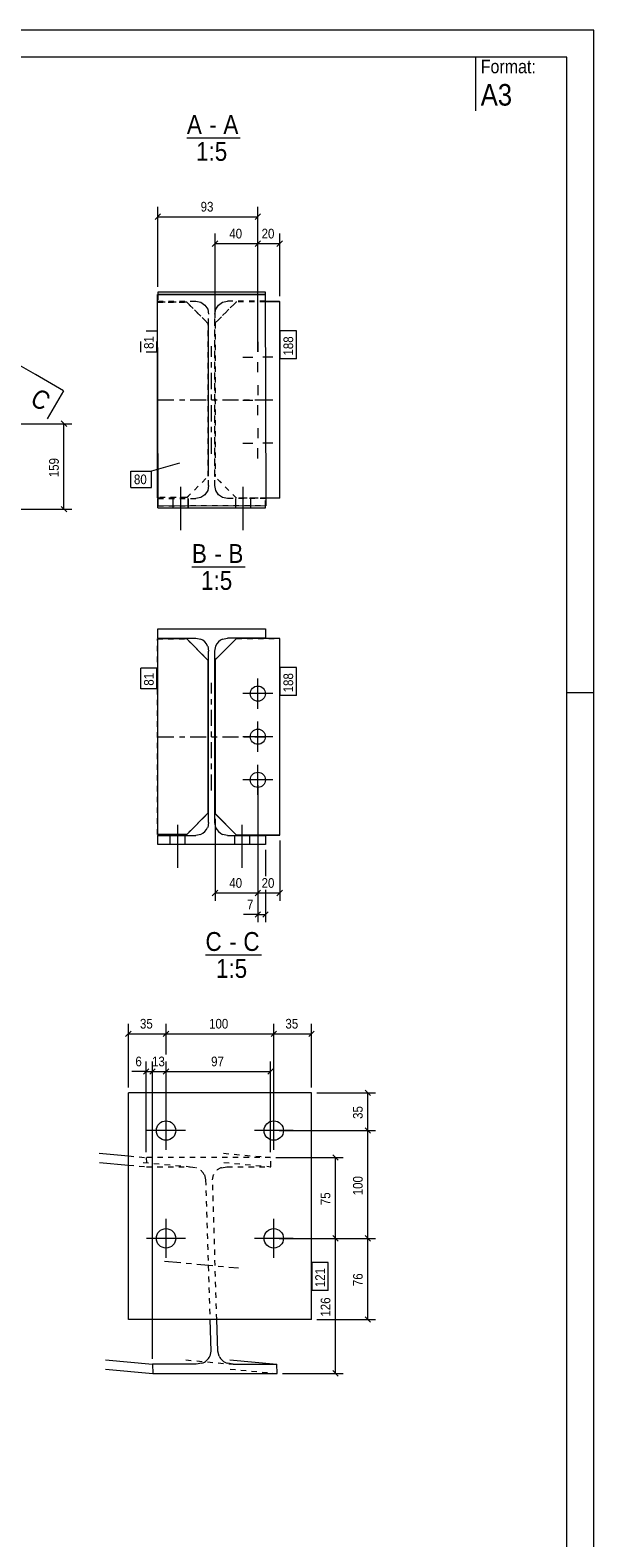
# Model space of a CAD drawing. Header units: millimetres. Extents: x 0 to 297, y 0 to 420.
# Tile 3 of 3: x 192 to 297, y 140 to 420. Entities that reach past the tile are written whole.
import ezdxf

# ---------------------------------------------------------------- set-up
doc = ezdxf.new("R2010")
doc.units = ezdxf.units.MM
for name, pattern in [('XKITLINE00', [0]), ('XKITLINE01', [4, 1, -1, 1, -1]), ('XKITLINE02', [4, 2, -2]), ('XKITLINE03', [6, 3, -1, 1, -1])]:
    doc.linetypes.add(name, pattern=pattern)
for name, color, linetype, lineweight in [('Arkusz rysunku', 3, 'Continuous', 0), ('Element', 2, 'Continuous', 0), ('Inny typ obiektu', 7, 'Continuous', 0), ('Przekrój', 7, 'Continuous', 0), ('Wymiar', 4, 'Continuous', 0), ('Znak elementu', 2, 'Continuous', 0), ('Śruba', 3, 'Continuous', 0)]:
    doc.layers.add(name, color=color, linetype=linetype, lineweight=lineweight)
doc.styles.add('ARIAL', font='ARIAL.TTF')

msp = doc.modelspace()

# ---------------------------------------------------------------- linework, layer by layer
at = {"layer": 'Arkusz rysunku', "linetype": 'XKITLINE00', "lineweight": 0}
for p, q in [((297, 420), (0, 420)), ((297, 0), (297, 420)), ((292, 415), (5, 415)), ((292, 5), (292, 415)), ((297, 297), (292, 297))]:
    msp.add_line(p, q, dxfattribs=at)
at = {"layer": 'Element', "linetype": 'XKITLINE00', "lineweight": 0}
for p, q in [((235.97, 371.02), (215.97, 370.95)), ((216.11, 331.67), (215.97, 370.95)), ((215.98, 370.88), (235.97, 370.95)), ((236.04, 371.38), (216.04, 371.38)), ((216.04, 371.38), (216.04, 370.95)), ((235.97, 370.95), (235.97, 371.02)), ((235.97, 370.95), (236.11, 331.74)), ((236.04, 369.68), (235.98, 369.68)), ((238.66, 369.62), (235.98, 369.62)), ((238.67, 369.61), (235.98, 369.61)), ((236.04, 369.68), (236.04, 371.38)), ((238.66, 369.62), (238.66, 369.61)), ((238.67, 369.61), (238.66, 369.62)), ((238.67, 333.14), (238.67, 369.61)), ((215.98, 333.24), (215.98, 368.21)), ((215.98, 333.24), (216.11, 333.24)), ((216.04, 333.08), (216.11, 333.08)), ((216.04, 331.38), (216.04, 333.08)), ((238.67, 333.14), (236.11, 333.14)), ((216.04, 331.38), (236.04, 331.38)), ((236.11, 331.74), (216.11, 331.67)), ((236.04, 331.38), (236.04, 331.74)), ((216.04, 307.18), (216.04, 308.88)), ((216.04, 308.88), (236.04, 308.88)), ((216.04, 307.18), (216.04, 308.88)), ((216.04, 308.88), (236.04, 308.88)), ((236.04, 308.88), (236.04, 307.18)), ((236.04, 308.88), (236.04, 307.18)), ((221.42, 307.02), (215.98, 307.02)), ((215.98, 307.02), (215.98, 270.74)), ((216.04, 307.18), (223.08, 307.18)), ((216.04, 307.18), (223.08, 307.18)), ((225.42, 303.02), (221.42, 307.02)), ((223.08, 307.18), (224, 307)), ((223.08, 307.18), (224, 307)), ((225.3, 305.7), (225.48, 304.78)), ((225.3, 305.7), (225.48, 304.78)), ((226.6, 304.78), (226.79, 305.7)), ((226.6, 304.78), (226.79, 305.7)), ((230.67, 307.12), (226.67, 303.12)), ((228.08, 307), (229, 307.18)), ((228.08, 307), (229, 307.18)), ((236.04, 307.18), (229, 307.18)), ((236.04, 307.18), (229, 307.18)), ((238.67, 307.12), (230.67, 307.12)), ((238.67, 270.64), (238.67, 307.12)), ((225.42, 274.74), (225.42, 303.02)), ((225.48, 272.98), (225.48, 304.78)), ((225.48, 272.98), (225.48, 304.78)), ((226.6, 272.98), (226.6, 304.78)), ((226.6, 272.98), (226.6, 304.78)), ((226.66, 274.64), (226.66, 303.12)), ((226.67, 303.12), (226.67, 274.64)), ((221.42, 270.74), (225.42, 274.74)), ((230.66, 270.64), (226.66, 274.64)), ((230.67, 270.64), (226.67, 274.64)), ((225.48, 272.98), (225.3, 272.06)), ((225.48, 272.98), (225.3, 272.06)), ((226.79, 272.06), (226.6, 272.98)), ((226.79, 272.06), (226.6, 272.98)), ((215.98, 270.74), (221.42, 270.74)), ((221.42, 270.74), (215.98, 270.74)), ((216.04, 268.88), (216.04, 270.58)), ((216.04, 270.58), (223.08, 270.58)), ((216.04, 268.88), (216.04, 270.58)), ((216.04, 270.58), (223.08, 270.58)), ((236.04, 268.88), (216.04, 268.88)), ((236.04, 268.88), (216.04, 268.88)), ((224, 270.76), (223.08, 270.58)), ((224, 270.76), (223.08, 270.58)), ((229, 270.58), (228.08, 270.76)), ((229, 270.58), (228.08, 270.76)), ((229, 270.58), (236.04, 270.58)), ((229, 270.58), (236.04, 270.58)), ((238.66, 270.64), (230.66, 270.64)), ((230.67, 270.64), (238.67, 270.64)), ((236.04, 270.58), (236.04, 268.88)), ((236.04, 270.58), (236.04, 268.88)), ((210.57, 180.73), (210.57, 222.79)), ((244.57, 222.79), (210.57, 222.79)), ((244.57, 180.73), (244.57, 222.79)), ((205.15, 211.58), (210.57, 211.09)), ((205.21, 209.88), (210.57, 209.39)), ((244.57, 180.73), (210.57, 180.73)), ((225.7, 180.73), (225.88, 174.84)), ((227.17, 174.84), (226.99, 180.73)), ((225.88, 174.84), (225.69, 173.92)), ((227.41, 173.92), (227.17, 174.84)), ((206.31, 173.23), (215.05, 172.43)), ((206.36, 171.53), (215.1, 170.73)), ((223.18, 172.43), (215.05, 172.43)), ((215.05, 172.43), (215.1, 170.73)), ((215.1, 170.73), (238.19, 170.73)), ((224.23, 172.62), (223.18, 172.43)), ((230.01, 172.43), (228.95, 172.62)), ((229.4, 173.23), (238.14, 172.43)), ((230.01, 172.43), (238.14, 172.43)), ((238.19, 170.73), (238.14, 172.43))]:
    msp.add_line(p, q, dxfattribs=at)
at = {"layer": 'Element', "linetype": 'XKITLINE01', "lineweight": 0}
for p, q in [((215.98, 369.51), (215.98, 369.52)), ((215.98, 333.25), (215.98, 369.52)), ((215.98, 369.52), (221.42, 369.52)), ((221.42, 369.51), (215.98, 369.51)), ((215.98, 368.21), (215.98, 369.51)), ((216.04, 370.95), (216.04, 369.68)), ((216.04, 369.68), (223.08, 369.68)), ((221.42, 369.51), (221.42, 369.52)), ((221.42, 369.52), (225.42, 365.52)), ((225.42, 365.51), (221.42, 369.51)), ((223.08, 369.68), (224, 369.5)), ((224, 369.5), (224.78, 368.98)), ((226.66, 365.62), (230.66, 369.62)), ((230.67, 369.61), (226.67, 365.61)), ((227.31, 368.98), (228.08, 369.5)), ((228.08, 369.5), (229, 369.68)), ((235.98, 369.68), (229, 369.68)), ((235.98, 369.62), (230.66, 369.62)), ((230.67, 369.61), (230.66, 369.62)), ((235.98, 369.61), (230.67, 369.61)), ((235.97, 370.95), (235.97, 371.02)), ((238.66, 369.61), (238.66, 333.15)), ((224.78, 368.98), (225.3, 368.2)), ((225.3, 368.2), (225.48, 367.28)), ((225.48, 335.48), (225.48, 367.28)), ((226.6, 367.28), (226.79, 368.2)), ((226.6, 335.48), (226.6, 367.28)), ((226.79, 368.2), (227.31, 368.98)), ((225.42, 365.51), (225.42, 365.52)), ((225.42, 365.52), (225.42, 337.25)), ((225.42, 337.24), (225.42, 365.51)), ((226.66, 337.15), (226.66, 365.62)), ((226.66, 365.62), (226.67, 365.61)), ((226.67, 365.61), (226.67, 337.14)), ((221.42, 333.25), (225.42, 337.25)), ((221.42, 333.24), (225.42, 337.24)), ((225.42, 337.24), (225.42, 337.25)), ((226.67, 337.14), (226.66, 337.15)), ((230.66, 333.15), (226.66, 337.15)), ((230.67, 333.14), (226.67, 337.14)), ((215.98, 333.24), (215.98, 333.25)), ((221.42, 333.25), (215.98, 333.25)), ((216.11, 333.24), (221.42, 333.24)), ((216.11, 333.08), (223.08, 333.08)), ((221.42, 333.24), (221.42, 333.25)), ((224, 333.26), (223.08, 333.08)), ((224.78, 333.78), (224, 333.26)), ((225.3, 334.56), (224.78, 333.78)), ((225.48, 335.48), (225.3, 334.56)), ((226.79, 334.56), (226.6, 335.48)), ((227.31, 333.78), (226.79, 334.56)), ((228.08, 333.26), (227.31, 333.78)), ((229, 333.08), (228.08, 333.26)), ((236.04, 333.08), (229, 333.08)), ((238.66, 333.15), (230.66, 333.15)), ((230.66, 333.15), (230.67, 333.14)), ((236.11, 333.14), (230.67, 333.14)), ((236.04, 331.74), (236.04, 333.08)), ((238.67, 333.14), (238.66, 333.15)), ((216.11, 331.74), (236.11, 331.81)), ((215.98, 307.02), (215.98, 307.02)), ((215.98, 270.74), (215.98, 307.02)), ((215.98, 307.02), (221.42, 307.02)), ((221.42, 307.02), (221.42, 307.02)), ((221.42, 307.02), (225.42, 303.02)), ((226.66, 303.12), (230.66, 307.12)), ((230.66, 307.12), (238.66, 307.12)), ((230.66, 307.12), (230.67, 307.12)), ((238.66, 307.12), (238.66, 270.64)), ((238.66, 307.12), (238.67, 307.12)), ((225.42, 303.02), (225.42, 303.02)), ((225.42, 303.02), (225.42, 274.74)), ((226.66, 303.12), (226.67, 303.12)), ((221.42, 270.74), (225.42, 274.74)), ((225.42, 274.74), (225.42, 274.74)), ((226.66, 274.64), (226.67, 274.64)), ((215.98, 270.74), (215.98, 270.74)), ((221.42, 270.74), (221.42, 270.74)), ((230.66, 270.64), (230.67, 270.64)), ((238.66, 270.64), (238.67, 270.64)), ((210.57, 211.09), (213.89, 210.79)), ((213.33, 209.88), (222.07, 209.09)), ((236.98, 210.79), (213.89, 210.79)), ((213.89, 210.79), (213.95, 209.09)), ((228.24, 211.58), (236.98, 210.79)), ((228.29, 209.88), (237.03, 209.09)), ((237.03, 209.09), (236.98, 210.79)), ((210.57, 209.39), (213.95, 209.09)), ((213.95, 209.09), (222.07, 209.09)), ((222.07, 209.09), (223.14, 208.9)), ((224.68, 207.6), (224.92, 206.68)), ((226.21, 206.68), (226.39, 207.6)), ((227.85, 208.9), (228.91, 209.09)), ((228.91, 209.09), (237.03, 209.09)), ((224.92, 206.68), (225.7, 180.73)), ((226.99, 180.73), (226.21, 206.68)), ((221.27, 173.23), (230.01, 172.43)), ((229.45, 171.53), (238.19, 170.73))]:
    msp.add_line(p, q, dxfattribs=at)
at = {"layer": 'Element', "linetype": 'XKITLINE03', "lineweight": 0}
for p, q in [((226.04, 341.38), (226.04, 361.38)), ((216.04, 351.38), (236.04, 351.38)), ((226.04, 278.88), (226.04, 298.88)), ((216.04, 288.88), (236.04, 288.88)), ((217.3, 191.55), (231.04, 190.31))]:
    msp.add_line(p, q, dxfattribs=at)
at = {"layer": 'Element', "linetype": 'XKITLINE00', "lineweight": 0}
for centre, radius, start, end in [((223.08, 304.78), 2.4, 22.5, 67.5), ((223.08, 304.78), 2.4, 22.5, 67.5), ((229, 304.78), 2.4, 112.5, 157.5), ((229, 304.78), 2.4, 112.5, 157.5), ((223.08, 272.98), 2.4, 292.5, 337.5), ((223.08, 272.98), 2.4, 292.5, 337.5), ((229, 272.98), 2.4, 202.5, 247.5), ((229, 272.98), 2.4, 202.5, 247.5), ((223.43, 174.99), 2.51, 288.7356, 334.6501), ((229.82, 175.21), 2.73, 208.1366, 251.4487)]:
    msp.add_arc(centre, radius, start, end, dxfattribs=at)
at = {"layer": 'Element', "linetype": 'XKITLINE01', "lineweight": 0}
for centre, radius, start, end in [((222.27, 206.31), 2.73, 28.1366, 71.4487), ((228.66, 206.53), 2.51, 108.7356, 154.6501)]:
    msp.add_arc(centre, radius, start, end, dxfattribs=at)
at = {"layer": 'Inny typ obiektu', "linetype": 'XKITLINE00', "lineweight": 0}
for p, q in [((275, 415), (275, 405)), ((221.45, 400), (231.33, 400)), ((222.38, 320.38), (232.26, 320.38)), ((224.9, 248.38), (235.3, 248.38))]:
    msp.add_line(p, q, dxfattribs=at)
at = {"layer": 'Przekrój', "linetype": 'XKITLINE00', "lineweight": 0}
for p, q in [((193.32, 356.07), (188.99, 358.56)), ((198.52, 353.07), (193.32, 356.07)), ((198.52, 353.07), (195.52, 347.87))]:
    msp.add_line(p, q, dxfattribs=at)
at = {"layer": 'Wymiar', "linetype": 'XKITLINE00', "lineweight": 0}
for p, q in [((216.04, 372.38), (216.04, 387.24)), ((234.61, 360.36), (234.61, 387.24)), ((216.55, 385.89), (215.53, 384.87)), ((216.04, 385.38), (234.61, 385.38)), ((235.12, 385.89), (234.1, 384.87)), ((227.17, 380.89), (226.16, 379.87)), ((226.67, 366.61), (226.67, 382.24)), ((235.13, 380.89), (234.11, 379.87)), ((235.13, 380.89), (234.11, 379.87)), ((234.62, 360.33), (234.62, 382.24)), ((234.62, 360.33), (234.62, 382.24)), ((239.18, 380.89), (238.16, 379.87)), ((238.67, 370.61), (238.67, 382.24)), ((226.67, 380.38), (234.62, 380.38)), ((234.62, 380.38), (238.67, 380.38)), ((188.95, 346.97), (200.06, 346.97)), ((198.11, 347.48), (199.13, 346.46)), ((198.62, 331.1), (198.62, 346.97)), ((188.95, 331.1), (200.06, 331.1)), ((198.11, 331.61), (199.13, 330.59)), ((234.61, 279.87), (234.61, 254.44)), ((234.62, 279.88), (234.62, 258.44)), ((234.62, 279.88), (234.62, 258.44)), ((226.67, 273.64), (226.67, 258.44)), ((238.67, 269.64), (238.67, 258.44)), ((236.04, 267.88), (236.04, 263)), ((227.17, 260.39), (226.16, 259.37)), ((235.13, 260.39), (234.11, 259.37)), ((235.13, 260.39), (234.11, 259.37)), ((236.04, 260.48), (236.04, 254.44)), ((239.18, 260.39), (238.16, 259.37)), ((226.67, 259.88), (234.62, 259.88)), ((234.62, 259.88), (238.67, 259.88)), ((234.61, 255.88), (231.93, 255.88)), ((234.61, 255.88), (231.93, 255.88)), ((235.12, 256.39), (234.1, 255.37)), ((234.61, 255.88), (236.04, 255.88)), ((236.55, 256.39), (235.53, 255.37)), ((210.57, 223.79), (210.57, 235.62)), ((217.57, 229.88), (217.57, 235.62)), ((217.57, 229.88), (217.57, 235.62)), ((237.57, 216.79), (237.57, 235.62)), ((237.57, 216.79), (237.57, 235.62)), ((244.57, 223.79), (244.57, 235.62)), ((211.08, 234.27), (210.06, 233.25)), ((210.57, 233.76), (217.57, 233.76)), ((218.08, 234.27), (217.06, 233.25)), ((218.08, 234.27), (217.06, 233.25)), ((217.57, 233.76), (237.57, 233.76)), ((238.08, 234.27), (237.06, 233.25)), ((238.08, 234.27), (237.06, 233.25)), ((237.57, 233.76), (244.57, 233.76)), ((245.08, 234.27), (244.06, 233.25)), ((213.89, 226.76), (211.21, 226.76)), ((213.89, 226.76), (211.21, 226.76)), ((214.4, 227.27), (213.38, 226.25)), ((213.89, 211.79), (213.89, 228.62)), ((213.89, 226.76), (215.05, 226.76)), ((215.56, 227.27), (214.54, 226.25)), ((215.56, 227.27), (214.54, 226.25)), ((215.05, 173.43), (215.05, 228.62)), ((215.05, 173.43), (215.05, 227.36)), ((215.05, 226.76), (217.57, 226.76)), ((218.08, 227.27), (217.06, 226.25)), ((218.08, 227.27), (217.06, 226.25)), ((217.57, 216.79), (217.57, 228.62)), ((217.57, 216.79), (217.57, 227.36)), ((217.57, 216.79), (217.57, 227.36)), ((217.57, 216.79), (217.57, 227.36)), ((217.57, 226.76), (236.98, 226.76)), ((237.49, 227.27), (236.47, 226.25)), ((236.98, 211.79), (236.98, 228.62)), ((245.57, 222.79), (256.48, 222.79)), ((254.53, 223.3), (255.55, 222.28)), ((255.04, 215.79), (255.04, 222.79)), ((238.57, 215.79), (256.48, 215.79)), ((238.57, 215.79), (256.48, 215.79)), ((254.53, 216.3), (255.55, 215.28)), ((254.53, 216.3), (255.55, 215.28)), ((255.04, 195.79), (255.04, 215.79)), ((237.98, 210.79), (250.48, 210.79)), ((248.53, 211.3), (249.55, 210.28)), ((249.04, 195.79), (249.04, 210.79)), ((248.53, 196.3), (249.55, 195.28)), ((248.53, 196.3), (249.55, 195.28)), ((254.53, 196.3), (255.55, 195.28)), ((254.53, 196.3), (255.55, 195.28)), ((238.57, 195.79), (256.48, 195.79)), ((238.57, 195.79), (256.48, 195.79)), ((238.57, 195.79), (250.48, 195.79)), ((238.57, 195.79), (250.48, 195.79)), ((249.04, 170.73), (249.04, 195.79)), ((255.04, 180.73), (255.04, 195.79)), ((245.57, 180.73), (256.48, 180.73)), ((254.53, 181.24), (255.55, 180.22)), ((239.19, 170.73), (250.48, 170.73)), ((248.53, 171.24), (249.55, 170.22))]:
    msp.add_line(p, q, dxfattribs=at)
at = {"layer": 'Znak elementu', "linetype": 'XKITLINE02', "lineweight": 0}
for p, q in [((212.88, 360.24), (212.88, 364.11)), ((215.88, 364.11), (212.88, 364.11)), ((215.88, 360.24), (215.88, 364.11)), ((215.88, 360.24), (212.88, 360.24))]:
    msp.add_line(p, q, dxfattribs=at)
at = {"layer": 'Znak elementu', "linetype": 'XKITLINE00', "lineweight": 0}
for p, q in [((238.77, 359.01), (238.77, 364.21)), ((241.77, 364.21), (238.77, 364.21)), ((241.77, 359.01), (241.77, 364.21)), ((241.77, 359.01), (238.77, 359.01)), ((220.08, 339.64), (214.88, 338.14)), ((211.01, 338.14), (214.88, 338.14)), ((211.01, 335.14), (211.01, 338.14)), ((214.88, 335.14), (214.88, 338.14)), ((211.01, 335.14), (214.88, 335.14)), ((212.88, 297.75), (212.88, 301.62)), ((215.88, 301.62), (212.88, 301.62)), ((215.88, 297.75), (215.88, 301.62)), ((238.77, 296.51), (238.77, 301.72)), ((241.77, 301.72), (238.77, 301.72)), ((241.77, 296.51), (241.77, 301.72)), ((215.88, 297.75), (212.88, 297.75)), ((241.77, 296.51), (238.77, 296.51)), ((244.67, 186.13), (244.67, 191.34)), ((247.67, 191.34), (244.67, 191.34)), ((247.67, 186.13), (247.67, 191.34)), ((247.67, 186.13), (244.67, 186.13))]:
    msp.add_line(p, q, dxfattribs=at)
at = {"layer": 'Śruba', "linetype": 'XKITLINE00', "lineweight": 0}
for p, q in [((234.62, 362.14), (234.62, 360.28)), ((231.82, 359.34), (233.68, 359.34)), ((234.62, 356.54), (234.62, 358.41)), ((237.42, 359.34), (235.55, 359.34)), ((234.62, 354.14), (234.62, 352.28)), ((231.82, 351.34), (233.68, 351.34)), ((234.62, 348.54), (234.62, 350.41)), ((237.42, 351.34), (235.55, 351.34)), ((234.62, 346.14), (234.62, 344.28)), ((231.82, 343.34), (233.68, 343.34)), ((234.62, 340.54), (234.62, 342.41)), ((237.42, 343.34), (235.55, 343.34)), ((218.84, 333.08), (218.84, 331.38)), ((218.85, 333.08), (218.85, 331.38)), ((220.24, 335.23), (220.24, 327.23)), ((220.25, 335.23), (220.25, 327.23)), ((221.64, 333.08), (221.64, 331.38)), ((221.65, 333.08), (221.65, 331.38)), ((230.44, 333.08), (230.44, 331.38)), ((230.45, 333.08), (230.45, 331.38)), ((231.84, 335.23), (231.84, 327.23)), ((231.85, 335.23), (231.85, 327.23)), ((233.24, 333.08), (233.24, 331.38)), ((233.25, 333.08), (233.25, 331.38)), ((234.62, 294.08), (234.62, 299.68)), ((237.42, 296.88), (231.82, 296.88)), ((234.62, 286.08), (234.62, 291.68)), ((237.42, 288.88), (231.82, 288.88)), ((234.62, 278.08), (234.62, 283.68)), ((237.42, 280.88), (231.82, 280.88)), ((219.67, 272.53), (219.67, 264.53)), ((219.67, 272.53), (219.67, 264.53)), ((231.67, 272.53), (231.67, 264.53)), ((231.67, 272.53), (231.67, 264.53)), ((218.27, 270.58), (218.27, 268.88)), ((218.27, 270.58), (218.27, 268.88)), ((221.07, 270.58), (221.07, 268.88)), ((221.07, 270.58), (221.07, 268.88)), ((230.27, 270.58), (230.27, 268.88)), ((230.27, 270.58), (230.27, 268.88)), ((233.07, 270.58), (233.07, 268.88)), ((233.07, 270.58), (233.07, 268.88)), ((217.57, 212.19), (217.57, 219.39)), ((237.57, 212.19), (237.57, 219.39)), ((221.17, 215.79), (213.97, 215.79)), ((241.17, 215.79), (233.97, 215.79)), ((217.57, 192.19), (217.57, 199.39)), ((237.57, 192.19), (237.57, 199.39)), ((221.17, 195.79), (213.97, 195.79)), ((241.17, 195.79), (233.97, 195.79))]:
    msp.add_line(p, q, dxfattribs=at)
for centre, radius in [((234.62, 296.88), 1.4), ((234.62, 288.88), 1.4), ((234.62, 280.88), 1.4), ((217.57, 215.79), 1.8), ((237.57, 215.79), 1.8), ((217.57, 195.79), 1.8), ((237.57, 195.79), 1.8)]:
    msp.add_circle(centre, radius, dxfattribs=at)

# ---------------------------------------------------------------- texts
at = {"layer": 'Inny typ obiektu', "style": 'ARIAL', "width": 0.85}
for s, height, p in [('Format:', 2.5, (276, 412)), ('A3', 4, (276, 406)), ('A', 3.5, (221.45, 400.75)), ('A', 3.5, (228.22, 400.75)), ('-', 3.5, (225.61, 400.75)), ('1:5', 3.5, (223.15, 395.75)), ('B', 3.5, (222.38, 321.13)), ('B', 3.5, (229.15, 321.13)), ('-', 3.5, (226.55, 321.13)), ('1:5', 3.5, (224.08, 316.13)), ('C', 3.5, (224.9, 249.13)), ('C', 3.5, (231.93, 249.13)), ('-', 3.5, (229.32, 249.13)), ('1:5', 3.5, (226.85, 244.13))]:
    msp.add_text(s, height=height, dxfattribs=at).set_placement(p)
at = {"layer": 'Przekrój', "style": 'ARIAL', "width": 0.85}
msp.add_text('C', height=3.5, rotation=-29.9772, dxfattribs=at).set_placement((192.11, 350.7))
at = {"layer": 'Wymiar', "style": 'ARIAL', "width": 0.85}
for s, p in [('93', (223.99, 386.34)), ('40', (229.31, 381.34)), ('20', (235.31, 381.34)), ('40', (229.31, 260.84)), ('20', (235.31, 260.84)), ('7', (232.6, 256.84)), ('35', (212.73, 234.72)), ('100', (225.56, 234.72)), ('35', (239.73, 234.72)), ('6', (211.88, 227.72)), ('13', (214.97, 227.72)), ('97', (225.94, 227.72))]:
    msp.add_text(s, height=1.8, dxfattribs=at).set_placement(p)
for s, p in [('159', (197.66, 337.03)), ('35', (254.08, 217.95)), ('100', (254.08, 203.78)), ('75', (248.08, 201.95)), ('76', (254.08, 186.92)), ('126', (248.08, 181.26))]:
    msp.add_text(s, height=1.8, rotation=90.0002, dxfattribs=at).set_placement(p)
at = {"layer": 'Znak elementu', "style": 'ARIAL', "width": 0.85}
for s, p in [('81', (215.28, 360.84)), ('188', (241.17, 359.61)), ('81', (215.28, 298.35)), ('188', (241.17, 297.11)), ('121', (247.07, 186.73))]:
    msp.add_text(s, height=1.8, rotation=90.0002, dxfattribs=at).set_placement(p)
msp.add_text('80', height=1.8, dxfattribs=at).set_placement((211.61, 335.74))

doc.saveas('drawing.dxf')
